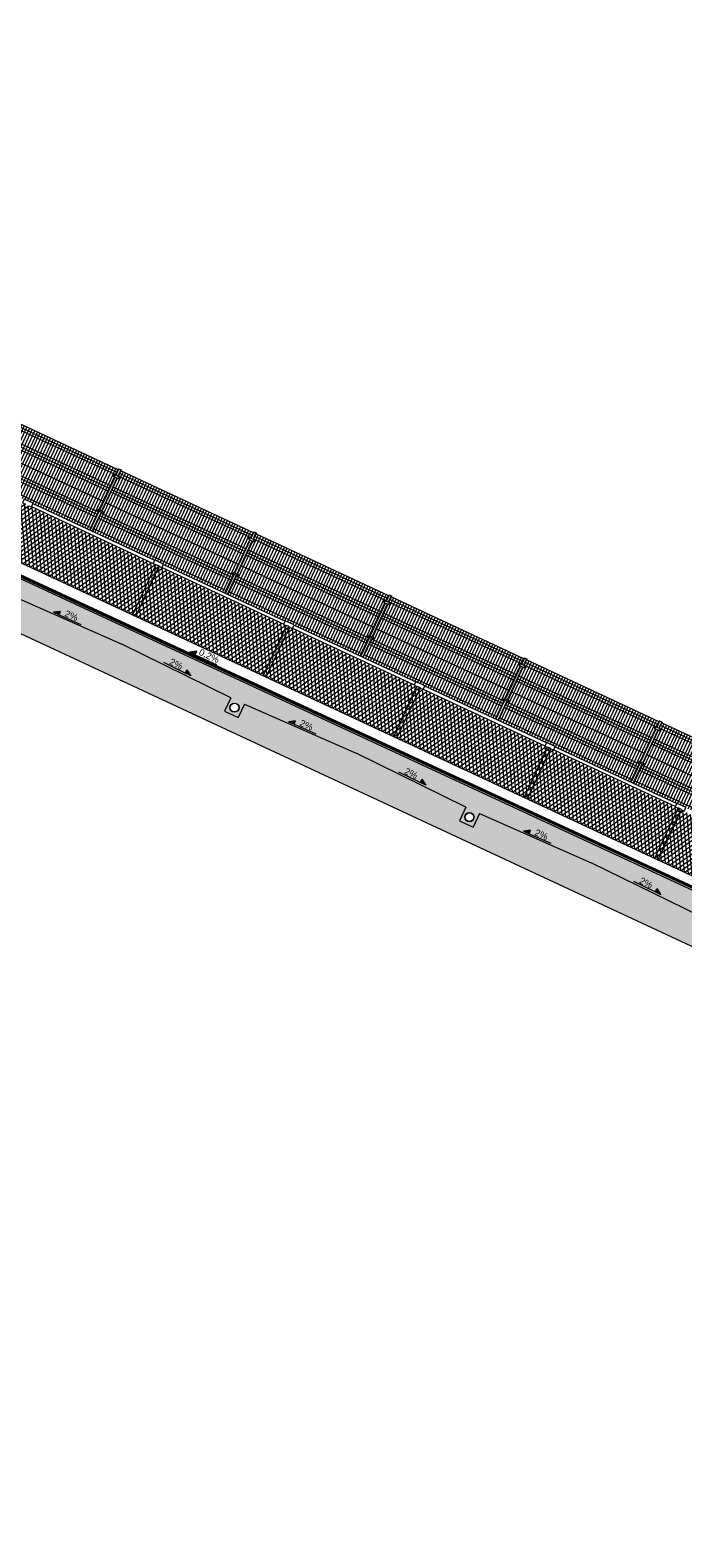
# Model space of a CAD drawing. Header units: millimetres. Extents: x 1962 to 3194, y -795 to -219.
# Tile 84 of 256: x 2270 to 2281, y -402 to -376. Entities that reach past the tile are written whole.
import ezdxf

# ---------------------------------------------------------------- set-up
doc = ezdxf.new("R2010")
doc.units = ezdxf.units.MM
doc.layers.get('0').update_dxf_attribs({"lineweight": 5})
for name, color, linetype, lineweight in [('A_hatch przekroje', 125, 'Continuous', 9), ('A_koty wysokośc.', 53, 'Continuous', 9), ('A_ogrodzenie 1_2m', 34, 'Continuous', 9), ('A_ogrodzenie 2_4m', 45, 'Continuous', 9), ('A_przekrojowe', 42, 'Continuous', 9)]:
    doc.layers.add(name, color=color, linetype=linetype, lineweight=lineweight)
doc.styles.get("Standard").update_dxf_attribs({"font": 'arial.ttf'})

# ---------------------------------------------------------------- blocks, each defined once
blk = doc.blocks.new('zw$572')
at = {"layer": 'A_koty wysokośc.'}
h = blk.add_hatch(color=256, dxfattribs=at)
h.dxf.hatch_style = 1
h.paths.add_polyline_path([(0.12, 0.072), (0, 0), (0.12, 0)])
blk.add_line((0.12, 0), (0.578, 0), dxfattribs=at)
blk.add_lwpolyline([(0.12, 0), (0.12, 0.072), (0, 0), (0.12, 0)], close=True, dxfattribs=at)
blk = doc.blocks.new('zw$5246')
at = {"layer": 'A_ogrodzenie 2_4m'}
blk.add_lwpolyline([(-0.095, 0.015), (0.015, 0.015), (0.015, -0.015), (-0.095, -0.015), (-0.095, 0.015)], dxfattribs=at)
for centre in [(-0.085, 0), (0.005, 0)]:
    blk.add_circle(centre, 0.006, dxfattribs=at)
blk = doc.blocks.new('zw$874D')
at = {"layer": 'A_ogrodzenie 2_4m'}
for p, q in [((0.07, -1.169), (0.07, 0)), ((0.12, -1.169), (0.12, 0)), ((0.17, -1.169), (0.17, 0)), ((0.22, -1.169), (0.22, 0)), ((0.27, -1.169), (0.27, 0)), ((0.32, -1.169), (0.32, 0)), ((0.42, -1.169), (0.42, 0)), ((0.52, -1.169), (0.52, 0)), ((0.57, -1.169), (0.57, 0)), ((0.03, -0.12), (0.03, 0)), ((0.03, -0.01), (2.56, -0.01)), ((0.03, -0.06), (2.56, -0.06)), ((0.03, -0.11), (2.56, -0.11)), ((0.03, -0.78), (0.03, -0.15)), ((0.37, -1.169), (0.37, 0)), ((0.47, -1.169), (0.47, 0)), ((0.62, -1.169), (0.62, 0)), ((0.67, -1.169), (0.67, 0)), ((0.72, -1.169), (0.72, 0)), ((0.77, -1.169), (0.77, 0)), ((0.82, -1.169), (0.82, 0)), ((0.87, -1.169), (0.87, 0)), ((0.92, -1.169), (0.92, 0)), ((0.97, -1.169), (0.97, 0)), ((1.02, -1.169), (1.02, 0)), ((1.07, -1.169), (1.07, 0)), ((1.12, -1.169), (1.12, 0)), ((1.17, -1.169), (1.17, 0)), ((1.22, -1.169), (1.22, 0)), ((1.27, -1.169), (1.27, 0)), ((1.32, -1.169), (1.32, 0)), ((1.37, -1.169), (1.37, 0)), ((1.42, -1.169), (1.42, 0)), ((1.47, -1.169), (1.47, 0)), ((1.52, -1.164), (1.52, 0)), ((1.57, -1.164), (1.57, 0)), ((1.62, -1.164), (1.62, 0)), ((1.67, -1.169), (1.67, 0)), ((1.72, -1.169), (1.72, 0)), ((1.77, -1.164), (1.77, 0)), ((1.82, -1.164), (1.82, 0)), ((1.87, -1.164), (1.87, 0)), ((1.92, -1.164), (1.92, 0)), ((1.97, -1.169), (1.97, 0)), ((2.02, -1.169), (2.02, 0)), ((2.07, -1.169), (2.07, 0)), ((2.12, -1.169), (2.12, 0)), ((2.17, -1.169), (2.17, 0)), ((2.22, -1.169), (2.22, 0)), ((2.27, -1.169), (2.27, 0)), ((2.32, -1.169), (2.32, 0)), ((2.37, -1.169), (2.37, 0)), ((2.42, -1.169), (2.42, 0)), ((2.47, -1.169), (2.47, 0)), ((2.52, -1.169), (2.52, 0)), ((2.56, -0.12), (2.56, 0)), ((2.56, -0.78), (2.56, -0.15)), ((0.03, -0.32), (2.56, -0.32)), ((0.03, -0.37), (2.56, -0.37)), ((0.03, -0.42), (2.56, -0.42)), ((0.03, -0.62), (2.56, -0.62)), ((0.03, -1.169), (0.03, -0.81)), ((0.03, -0.82), (2.56, -0.82)), ((0.03, -0.87), (2.56, -0.87)), ((0.03, -0.92), (2.56, -0.92)), ((2.56, -1.169), (2.56, -0.81)), ((0.03, -1.12), (2.56, -1.12))]:
    blk.add_line(p, q, dxfattribs=at)
blk.add_lwpolyline([(0.025, -0.01), (0.02, -0.01), (0.02, 0), (-0.02, 0), (-0.02, -0.01), (-0.025, -0.01), (-0.025, 0.005), (0.025, 0.005)], close=True, dxfattribs=at)
for points in [[(0.02, -0.12), (0.02, 0), (-0.02, 0), (-0.02, -0.12)], [(-0.02, -0.15), (-0.02, -0.78)], [(0.02, -0.78), (0.02, -0.15)], [(-0.02, -0.81), (-0.02, -1.169)], [(0.02, -1.169), (0.02, -0.81)]]:
    blk.add_lwpolyline(points, dxfattribs=at)
at = {"layer": 'A_ogrodzenie 2_4m', "xscale": -1, "rotation": 179.9999999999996}
blk.add_blockref('zw$5246', (0.04, -0.135), dxfattribs=at)
at = {"layer": 'A_ogrodzenie 2_4m', "rotation": 359.9999999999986}
blk.add_blockref('zw$5246', (0.04, -0.795), dxfattribs=at)
blk = doc.blocks.new('zw$607D')
at = {"layer": 'A_hatch przekroje'}
h = blk.add_hatch(dxfattribs=at)
h.set_pattern_fill('EARTH2', color=256, scale=0.03, angle=69.9782, style=2)
h.set_pattern_definition([(225, (-78.4693, 4.5083), (1e-16, -1.077631), [0.3429, -0.4191]), (225, (-78.2268, 4.2658), (1e-16, -1.077631), [0.3429, -0.4191]), (225, (-78.2861, 4.3251), (1e-16, -1.077631), [0.35052, -0.41148]), (225, (-78.34535, 4.3843), (1e-16, -1.077631), [0.35052, -0.41148]), (225, (-78.4046, 4.4436), (1e-16, -1.077631), [0.35052, -0.41148]), (225, (-78.4046, 4.9824), (1e-16, -1.077631), [0.3429, -0.4191]), (225, (-78.34535, 4.92315), (1e-16, -1.077631), [0.3429, -0.4191]), (225, (-78.2861, 4.8639), (1e-16, -1.077631), [0.3429, -0.4191]), (225, (-78.2268, 4.8046), (1e-16, -1.077631), [0.3429, -0.4191]), (225, (-78.4693, 5.0471), (1e-16, -1.077631), [0.3429, -0.4191]), (315, (-78.98654, 4.5298), (1.077631, 0), [0.3429, -0.4191]), (315, (-78.7387, 4.7777), (1.077631, 0), [0.3429, -0.4191]), (315, (-78.80334, 4.713), (1.077631, 0), [0.3429, -0.4191]), (315, (-78.8626, 4.65374), (1.077631, 0), [0.3429, -0.4191]), (315, (-78.9219, 4.5945), (1.077631, 0), [0.3429, -0.4191]), (315, (-78.3831, 4.5945), (1.077631, 0), [0.35052, -0.41148]), (315, (-78.3238, 4.65374), (1.077631, 0), [0.35052, -0.41148]), (315, (-78.2645, 4.713), (1.077631, 0), [0.35052, -0.41148]), (315, (-78.1999, 4.7777), (1.077631, 0), [0.3429, -0.4191]), (315, (-78.4423, 4.5352), (1.077631, 0), [0.3429, -0.4191])])
h.paths.add_polyline_path([(-131.381, -0.95), (-128.549, -0.95), (-128.169, -0.671), (-127.401, -0.661), (-127.119, -0.929), (-126.319, -0.929), (-125.791, -0.54), (-24.028, -0.54), (-23.619, -0.929), (-22.819, -0.929), (-22.474, -0.674), (-5.389, -1.01), (-4.884, -0.5), (-0.615, -0.5), (-0.12, 0), (-5.989, 0), (-5.989, 0.02), (-6.069, 0.02), (-6.069, -0.03), (-6.269, -0.03), (-6.269, -0.11), (-6.069, -0.11), (-6.069, -0.16), (-6.069, -0.28), (-6.098, -0.299), (-6.109, -0.36), (-5.889, -0.36), (-5.889, -0.5), (-6.258, -0.5), (-24.369, -0.137), (-24.369, -0.04), (-24.109, -0.04), (-24.109, 0.09), (-24.209, 0.24), (-24.209, 0.34), (-24.269, 0.34), (-24.269, 0.24), (-24.369, 0.09), (-24.369, 0.047), (-26.825, -0.004), (-26.825, -0.264), (-27.085, -0.264), (-27.085, -0.004), (-30.312, 0.063), (-33.538, -0.004), (-33.538, -0.264), (-33.798, -0.264), (-33.798, -0.004), (-35.918, 0.04), (-38.038, -0.004), (-38.038, -0.264), (-38.298, -0.264), (-38.298, -0.004), (-40.418, 0.04), (-42.538, -0.004), (-42.538, -0.264), (-42.798, -0.264), (-42.798, -0.004), (-44.918, 0.04), (-47.038, -0.004), (-47.038, -0.264), (-47.298, -0.264), (-47.298, -0.004), (-49.418, 0.04), (-51.538, -0.004), (-51.538, -0.264), (-51.798, -0.264), (-51.798, -0.004), (-53.918, 0.04), (-56.038, -0.004), (-56.038, -0.264), (-56.298, -0.264), (-56.298, -0.004), (-58.418, 0.04), (-60.538, -0.004), (-60.538, -0.264), (-60.798, -0.264), (-60.798, -0.004), (-62.918, 0.04), (-65.038, -0.004), (-65.038, -0.264), (-65.298, -0.264), (-65.298, -0.004), (-67.418, 0.04), (-69.538, -0.004), (-69.538, -0.264), (-69.798, -0.264), (-69.798, -0.004), (-71.918, 0.04), (-74.038, -0.004), (-74.038, -0.264), (-74.298, -0.264), (-74.298, -0.004), (-76.418, 0.04), (-78.538, -0.004), (-78.538, -0.264), (-78.798, -0.264), (-78.798, -0.004), (-80.918, 0.04), (-83.038, -0.004), (-83.038, -0.264), (-83.298, -0.264), (-83.298, -0.004), (-85.418, 0.04), (-87.538, -0.004), (-87.538, -0.264), (-87.798, -0.264), (-87.798, -0.004), (-89.918, 0.04), (-92.038, -0.004), (-92.038, -0.264), (-92.298, -0.264), (-92.298, -0.004), (-94.418, 0.04), (-96.538, -0.004), (-96.538, -0.264), (-96.798, -0.264), (-96.798, -0.004), (-98.918, 0.04), (-101.038, -0.004), (-101.038, -0.264), (-101.298, -0.264), (-101.298, -0.004), (-103.418, 0.04), (-105.538, -0.004), (-105.538, -0.264), (-105.798, -0.264), (-105.798, -0.004), (-107.918, 0.04), (-110.038, -0.004), (-110.038, -0.264), (-110.298, -0.264), (-110.298, -0.004), (-112.418, 0.04), (-114.538, -0.004), (-114.538, -0.264), (-114.798, -0.264), (-114.798, -0.004), (-116.918, 0.04), (-119.038, -0.004), (-119.038, -0.264), (-119.298, -0.264), (-119.298, -0.004), (-121.418, 0.04), (-123.538, -0.004), (-123.538, -0.264), (-123.798, -0.264), (-123.798, -0.004), (-125.569, 0.033), (-125.569, 0.09), (-125.669, 0.24), (-125.669, 0.34), (-125.729, 0.34), (-125.729, 0.24), (-125.829, 0.09), (-125.829, 0.038), (-125.829, -0.04), (-125.569, -0.04), (-125.569, -0.137), (-128.149, -0.183), (-128.149, -0.08), (-127.929, -0.08), (-127.941, -0.019), (-127.969, 0), (-127.969, 0.3), (-128.049, 0.3), (-128.049, 0.27), (-132.649, 0.27)])
h.paths.add_polyline_path([(-128.149, -0.08), (-128.109, 0.2), (-128.049, 0.2), (-128.049, 0), (-128.049, -0.019), (-127.941, -0.019), (-127.929, -0.08)], flags=16)
h = blk.add_hatch(dxfattribs=at)
h.set_pattern_fill('LINE', color=256, scale=0.005, angle=114.9782, style=2)
h.set_pattern_definition([(90, (-163.449078, -3.115186), (-0.015875, -1e-15), [])])
h.paths.add_polyline_path([(-24.269, 0.34), (-24.269, 0.355), (-54.769, 0.416), (-95.169, 0.416), (-125.669, 0.355), (-125.669, 0.34), (-95.169, 0.401), (-54.769, 0.401)])
h = blk.add_hatch(color=251, dxfattribs=at)
h.dxf.hatch_style = 2
h.paths.add_polyline_path([(-24.269, 0.34), (-24.269, 0.32), (-54.769, 0.381), (-95.169, 0.381), (-125.669, 0.32), (-125.669, 0.34), (-95.169, 0.401), (-54.769, 0.401)])
h = blk.add_hatch(dxfattribs=at)
h.set_pattern_fill('CONC', color=256, scale=0.005, angle=324.9782, style=2)
h.set_pattern_definition([(300, (-163.31836, -3.17903), (0.10998523, 0.0635), [0, -0.127]), (300, (-163.35622, -3.20236), (0.10998523, 0.0635), [0, -0.127]), (300, (-163.29493, -3.17137), (0.10998523, 0.0635), [0, -0.127]), (278.1986, (-163.36204, -3.13386), (0.080514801, -0.393455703), [0.01367828, -0.67023767]), (156.8699, (-163.36009, -3.147398), (0.410470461, -0.202955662), [0.00635, -0.62865]), (70.6013, (-163.36593, -3.144904), (-0.342411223, -0.9309261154), [0.01170876, -1.15917332]), (146.5651, (-163.400083, -3.11623), (-0.173485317, 0.04648505), [0.00283985, -0.28114079]), (266.3099, (-163.402453, -3.114664), (0.017014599, -0.283470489), [0.00457911, -0.45332599]), (48.4349, (-163.402748, -3.119233), (0.156470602, 0.236985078), [0.00401612, -0.39759318]), (165, (-163.37044, -3.19297), (-0.10998526, -0.06350002), [0.0053881, -0.17421695]), (300, (-163.37565, -3.19157), (0.17348523, -0.04648523), [0.00762, -0.11938]), (75, (-163.37184, -3.19817), (-0.06350002, 0.10998526), [0.0053881, -0.17421695]), (191.5651, (-163.30767, -3.13913), (0.283470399, 0.017014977), [0.00401612, -0.39759318]), (300, (-163.3116, -3.13994), (0.17348523, -0.04648523), [0.00635, -0.12065]), (83.1301, (-163.30843, -3.145435), (0.0294704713, 0.4569556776), [0.00635, -0.62865]), (153.6901, (-163.340226, -3.080204), (0.236985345, -0.156470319), [0.00457911, -0.45332599]), (281.5651, (-163.34433, -3.078174), (-0.017014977, 0.283470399), [0.00803224, -0.39357706]), (66.8699, (-163.34272, -3.086043), (-0.202955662, -0.410470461), [0.00635, -0.62865]), (300, (-163.32621, -3.11464), (0.10998523, 0.0635), [0, -0.127]), (300, (-163.37195, -3.10145), (0.10998523, 0.0635), [0, -0.127]), (300, (-163.39487, -3.15574), (0.10998523, 0.0635), [0, -0.127]), (300, (-163.34363, -3.16576), (0.10998523, 0.0635), [0, -0.127]), (300, (-163.34334, -3.12306), (0.10998523, 0.0635), [0, -0.127]), (300, (-163.35401, -3.09696), (0.10998523, 0.0635), [0, -0.127]), (300, (-163.3549, -3.11067), (0.10998523, 0.0635), [0, -0.127]), (300, (-163.38383, -3.12151), (0.10998523, 0.0635), [0, -0.127]), (300, (-163.39467, -3.09258), (0.10998523, 0.0635), [0, -0.127]), (300, (-163.36874, -3.07907), (0.10998523, 0.0635), [0, -0.127]), (300, (-163.34645, -3.0618), (0.10998523, 0.0635), [0, -0.127]), (300, (-163.32237, -3.09336), (0.10998523, 0.0635), [0, -0.127]), (300, (-163.304, -3.11501), (0.10998523, 0.0635), [0, -0.127]), (300, (-163.28617, -3.15605), (0.10998523, 0.0635), [0, -0.127]), (300, (-163.33551, -3.14934), (0.10998523, 0.0635), [0, -0.127]), (300, (-163.32206, -3.12691), (0.10998523, 0.0635), [0, -0.127]), (300, (-163.36977, -3.16619), (0.10998523, 0.0635), [0, -0.127]), (300, (-163.39432, -3.13637), (0.10998523, 0.0635), [0, -0.127]), (300, (-163.39947, -3.18333), (0.10998523, 0.0635), [0, -0.127]), (300, (-163.41383, -3.14323), (0.10998523, 0.0635), [0, -0.127]), (300, (-163.43744, -3.10994), (0.10998523, 0.0635), [0, -0.127]), (300, (-163.43532, -3.12631), (0.10998523, 0.0635), [0, -0.127]), (300, (-163.41929, -3.11852), (0.10998523, 0.0635), [0, -0.127]), (300, (-163.39434, -3.20237), (0.10998523, 0.0635), [0, -0.127]), (300, (-163.34163, -3.18953), (0.10998523, 0.0635), [0, -0.127]), (300, (-163.31181, -3.16498), (0.10998523, 0.0635), [0, -0.127]), (300, (-163.42021, -3.16011), (0.10998523, 0.0635), [0, -0.127])])
h.paths.add_polyline_path([(-24.269, 0.29), (-24.269, 0.32), (-54.769, 0.381), (-95.169, 0.381), (-125.669, 0.32), (-125.669, 0.29), (-95.169, 0.351), (-54.769, 0.351)])
h = blk.add_hatch(dxfattribs=at)
h.set_pattern_fill('CONCRE', color=256, scale=0.008, angle=245.0218, style=2)
h.set_pattern_definition([(220.0436, (-78.46928, 3.991), (-0.0248279, -0.28629365), [0.0254, -0.1778]), (310.0436, (-78.46928, 3.991), (0.28629365, -0.0248279), [0.0254, -0.1778]), (355.0436, (-78.48872, 3.97466), (0.15556077, 0.1307329), [0.035921, -0.2514472]), (220.0436, (-78.41518, 3.88716), (-0.0248279, -0.28629365), [0.0254, -0.1778]), (265.0436, (-78.43308, 3.88871), (0.1307329, -0.15556077), [0.0179605, -0.2694077]), (355.0436, (-78.43308, 3.88871), (0.15556077, 0.1307329), [0.0179605, -0.2694077]), (220.0436, (-78.44084, 3.79924), (-0.0248279, -0.28629365), [0.035921, -0.167279]), (265.0436, (-78.44084, 3.79924), (0.1307329, -0.15556077), [0.0254, -0.2619682]), (355.0436, (-78.46834, 3.77613), (0.15556077, 0.1307329), [0.0254, -0.2619682]), (310.0436, (-78.54354, 3.86223), (0.28629365, -0.0248279), [0.0254, -0.1778]), (265.0436, (-78.54354, 3.86223), (0.1307329, -0.15556077), [0.0179605, -0.2694077]), (355.0436, (-78.5451, 3.84434), (0.15556077, 0.1307329), [0.0179605, -0.2694077]), (220.0436, (-78.45604, 3.93577), (-0.0248279, -0.28629365), [0.0127, -0.17018]), (220.0436, (-78.54003, 3.79883), (-0.0248279, -0.28629365), [0.0127, -0.17018]), (310.0436, (-78.47507, 3.82024), (0.28629365, -0.0248279), [0.0127, -0.17018]), (355.0436, (-78.56805, 3.8914), (0.15556077, 0.1307329), [0.0179605, -0.2694077]), (355.0436, (-78.41012, 3.84165), (0.15556077, 0.1307329), [0.0179605, -0.2694077]), (265.0436, (-78.4993, 3.87868), (0.1307329, -0.15556077), [0.0179605, -0.2694077]), (310.0436, (-78.5064, 3.92662), (0.28629365, -0.0248279), [0.003175, -0.200025]), (310.0436, (-78.45855, 3.85486), (0.28629365, -0.0248279), [0.003175, -0.200025]), (310.0436, (-78.509, 3.76684), (0.28629365, -0.0248279), [0.003175, -0.200025]), (310.0436, (-78.58088, 3.84744), (0.28629365, -0.0248279), [0.003175, -0.200025])])
h.paths.add_polyline_path([(-125.669, 0.24), (-125.669, 0.29), (-95.169, 0.351), (-54.769, 0.351), (-24.269, 0.29), (-24.269, 0.24), (-24.369, 0.09), (-24.369, 0.047), (-26.825, -0.004), (-26.825, -0.264), (-27.085, -0.264), (-27.085, -0.004), (-30.312, 0.063), (-33.538, -0.004), (-33.538, -0.264), (-33.798, -0.264), (-33.798, -0.004), (-35.918, 0.04), (-38.038, -0.004), (-38.038, -0.264), (-38.298, -0.264), (-38.298, -0.004), (-40.418, 0.04), (-42.538, -0.004), (-42.538, -0.264), (-42.798, -0.264), (-42.798, -0.004), (-44.918, 0.04), (-47.038, -0.004), (-47.038, -0.264), (-47.298, -0.264), (-47.298, -0.004), (-49.418, 0.04), (-51.538, -0.004), (-51.538, -0.264), (-51.798, -0.264), (-51.798, -0.004), (-53.918, 0.04), (-56.038, -0.004), (-56.038, -0.264), (-56.298, -0.264), (-56.298, -0.004), (-58.418, 0.04), (-60.538, -0.004), (-60.538, -0.264), (-60.798, -0.264), (-60.798, -0.004), (-62.918, 0.04), (-65.038, -0.004), (-65.038, -0.264), (-65.298, -0.264), (-65.298, -0.004), (-67.418, 0.04), (-69.538, -0.004), (-69.538, -0.264), (-69.798, -0.264), (-69.798, -0.004), (-71.918, 0.04), (-74.038, -0.004), (-74.038, -0.264), (-74.298, -0.264), (-74.298, -0.004), (-76.418, 0.04), (-78.538, -0.004), (-78.538, -0.264), (-78.798, -0.264), (-78.798, -0.004), (-80.918, 0.04), (-83.038, -0.004), (-83.038, -0.264), (-83.298, -0.264), (-83.298, -0.004), (-85.418, 0.04), (-87.538, -0.004), (-87.538, -0.264), (-87.798, -0.264), (-87.798, -0.004), (-89.918, 0.04), (-92.038, -0.004), (-92.038, -0.264), (-92.298, -0.264), (-92.298, -0.004), (-94.418, 0.04), (-96.538, -0.004), (-96.538, -0.264), (-96.798, -0.264), (-96.798, -0.004), (-98.918, 0.04), (-101.038, -0.004), (-101.038, -0.264), (-101.298, -0.264), (-101.298, -0.004), (-103.418, 0.04), (-105.538, -0.004), (-105.538, -0.264), (-105.798, -0.264), (-105.798, -0.004), (-107.918, 0.04), (-110.038, -0.004), (-110.038, -0.264), (-110.298, -0.264), (-110.298, -0.004), (-112.418, 0.04), (-114.538, -0.004), (-114.538, -0.264), (-114.798, -0.264), (-114.798, -0.004), (-116.918, 0.04), (-119.038, -0.004), (-119.038, -0.264), (-119.298, -0.264), (-119.298, -0.004), (-121.418, 0.04), (-123.538, -0.004), (-123.538, -0.264), (-123.798, -0.264), (-123.798, -0.004), (-125.569, 0.033), (-125.569, 0.09)])
h.paths.add_polyline_path([(-65.096, -0.1, 1), (-65.241, -0.168, 1)], flags=16)
edge = h.paths.add_edge_path()
edge.add_arc((-26.955, -0.134), 0.08, 24.9782, 384.9782)
edge = h.paths.add_edge_path()
edge.add_arc((-33.668, -0.134), 0.08, 24.9782, 384.9782)
edge = h.paths.add_edge_path()
edge.add_arc((-38.168, -0.134), 0.08, 24.9782, 384.9782)
edge = h.paths.add_edge_path()
edge.add_arc((-42.668, -0.134), 0.08, 24.9782, 384.9782)
edge = h.paths.add_edge_path()
edge.add_arc((-47.168, -0.134), 0.08, 24.9782, 384.9782)
edge = h.paths.add_edge_path()
edge.add_arc((-51.668, -0.134), 0.08, 24.9782, 384.9782)
edge = h.paths.add_edge_path()
edge.add_arc((-56.168, -0.134), 0.08, 24.9782, 384.9782)
edge = h.paths.add_edge_path()
edge.add_arc((-60.668, -0.134), 0.08, 24.9782, 384.9782)
edge = h.paths.add_edge_path()
edge.add_arc((-65.168, -0.134), 0.08, 24.9782, 384.9782)
edge = h.paths.add_edge_path()
edge.add_arc((-69.668, -0.134), 0.08, 24.9782, 384.9782)
edge = h.paths.add_edge_path()
edge.add_arc((-74.168, -0.134), 0.08, 24.9782, 384.9782)
edge = h.paths.add_edge_path()
edge.add_arc((-78.668, -0.134), 0.08, 24.9782, 384.9782)
edge = h.paths.add_edge_path()
edge.add_arc((-83.168, -0.134), 0.08, 24.9782, 384.9782)
edge = h.paths.add_edge_path()
edge.add_arc((-87.668, -0.134), 0.08, 24.9782, 384.9782)
edge = h.paths.add_edge_path()
edge.add_arc((-92.168, -0.134), 0.08, 24.9782, 384.9782)
edge = h.paths.add_edge_path()
edge.add_arc((-96.668, -0.134), 0.08, 24.9782, 384.9782)
edge = h.paths.add_edge_path()
edge.add_arc((-101.168, -0.134), 0.08, 24.9782, 384.9782)
edge = h.paths.add_edge_path()
edge.add_arc((-105.668, -0.134), 0.08, 24.9782, 384.9782)
edge = h.paths.add_edge_path()
edge.add_arc((-110.168, -0.134), 0.08, 24.9782, 384.9782)
edge = h.paths.add_edge_path()
edge.add_arc((-114.668, -0.134), 0.08, 24.9782, 384.9782)
edge = h.paths.add_edge_path()
edge.add_arc((-119.168, -0.134), 0.08, 24.9782, 384.9782)
edge = h.paths.add_edge_path()
edge.add_arc((-123.668, -0.134), 0.08, 24.9782, 384.9782)
at = {"layer": 'A_ogrodzenie 1_2m'}
h = blk.add_hatch(dxfattribs=at)
h.set_pattern_fill('DIAMONDS', color=256, scale=0.02, style=2)
h.set_pattern_definition([(60, (-2727.07416, 476.21527), (-0.0549926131, 0.03175), []), (120, (-2727.07416, 476.21527), (-0.0549926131, -0.03175), [])])
h.paths.add_polyline_path([(-117.879, 1.531), (-92.879, 1.531), (-92.879, 0.577), (-117.879, 0.577)])
at = {"layer": 'A_hatch przekroje'}
blk.add_line((-95.169, 0.416), (-125.669, 0.355), dxfattribs=at)
blk.add_lwpolyline([(-132.649, 0.27), (-131.381, -0.95), (-128.549, -0.95), (-128.169, -0.671), (-127.401, -0.661), (-127.119, -0.929), (-126.319, -0.929), (-125.791, -0.54), (-24.028, -0.54), (-23.619, -0.929), (-22.819, -0.929), (-22.474, -0.674), (-5.389, -1.01), (-4.884, -0.5), (-0.615, -0.5), (-0.12, 0)], dxfattribs=at)
at = {"layer": 'A_ogrodzenie 1_2m'}
for p, q in [((-110.334, 1.601), (-108.004, 1.601)), ((-107.834, 1.601), (-105.504, 1.601)), ((-105.334, 1.601), (-103.004, 1.601)), ((-102.834, 1.601), (-100.504, 1.601)), ((-100.334, 1.601), (-98.004, 1.601)), ((-110.334, 1.541), (-108.004, 1.541)), ((-107.949, 0.577), (-107.949, 1.491)), ((-107.889, 0.577), (-107.889, 1.491)), ((-107.834, 1.541), (-105.504, 1.541)), ((-105.449, 0.577), (-105.449, 1.491)), ((-105.389, 0.577), (-105.389, 1.491)), ((-105.334, 1.541), (-103.004, 1.541)), ((-102.949, 0.577), (-102.949, 1.491)), ((-102.889, 0.577), (-102.889, 1.491)), ((-102.834, 1.541), (-100.504, 1.541)), ((-100.449, 0.577), (-100.449, 1.491)), ((-100.389, 0.577), (-100.389, 1.491)), ((-100.334, 1.541), (-98.004, 1.541)), ((-97.949, 0.577), (-97.949, 1.491)), ((-97.889, 0.577), (-97.889, 1.491)), ((-119.517, 0.577), (-91.811, 0.577))]:
    blk.add_line(p, q, dxfattribs=at)
for points in [[(-110.454, 1.491), (-110.384, 1.491), (-110.384, 1.536), (-110.334, 1.536), (-110.334, 1.606), (-110.504, 1.606), (-110.504, 1.536), (-110.454, 1.536)], [(-107.954, 1.491), (-107.884, 1.491), (-107.884, 1.536), (-107.834, 1.536), (-107.834, 1.606), (-108.004, 1.606), (-108.004, 1.536), (-107.954, 1.536)], [(-105.454, 1.491), (-105.384, 1.491), (-105.384, 1.536), (-105.334, 1.536), (-105.334, 1.606), (-105.504, 1.606), (-105.504, 1.536), (-105.454, 1.536)], [(-102.954, 1.491), (-102.884, 1.491), (-102.884, 1.536), (-102.834, 1.536), (-102.834, 1.606), (-103.004, 1.606), (-103.004, 1.536), (-102.954, 1.536)], [(-100.454, 1.491), (-100.384, 1.491), (-100.384, 1.536), (-100.334, 1.536), (-100.334, 1.606), (-100.504, 1.606), (-100.504, 1.536), (-100.454, 1.536)], [(-97.954, 1.491), (-97.884, 1.491), (-97.884, 1.536), (-97.834, 1.536), (-97.834, 1.606), (-98.004, 1.606), (-98.004, 1.536), (-97.954, 1.536)]]:
    blk.add_lwpolyline(points, close=True, dxfattribs=at)
for centre in [(-107.919, 1.416), (-105.419, 1.416), (-102.919, 1.416), (-100.419, 1.416), (-97.919, 1.416)]:
    blk.add_arc(centre, 0.125, 73.7398, 106.2602, dxfattribs=at)
at = {"layer": 'A_przekrojowe'}
for p, q in [((-95.169, 0.401), (-125.669, 0.34)), ((-95.169, 0.381), (-125.669, 0.32)), ((-95.169, 0.351), (-125.669, 0.29)), ((-110.038, -0.004), (-107.918, 0.04)), ((-105.798, -0.004), (-107.918, 0.04)), ((-105.538, -0.004), (-103.418, 0.04)), ((-101.298, -0.004), (-103.418, 0.04)), ((-101.038, -0.004), (-98.918, 0.04)), ((-96.798, -0.004), (-98.918, 0.04)), ((-105.798, -0.004), (-105.798, -0.264)), ((-105.538, -0.004), (-105.538, -0.264)), ((-101.298, -0.004), (-101.298, -0.264)), ((-101.038, -0.004), (-101.038, -0.264)), ((-105.798, -0.264), (-105.538, -0.264)), ((-101.298, -0.264), (-101.038, -0.264))]:
    blk.add_line(p, q, dxfattribs=at)
for centre, radius in [((-105.668, -0.134), 0.08), ((-105.668, -0.134), 0.075), ((-101.168, -0.134), 0.08), ((-101.168, -0.134), 0.075)]:
    blk.add_circle(centre, radius, dxfattribs=at)
at = {"layer": 'A_koty wysokośc.'}
for p, xscale, yscale, zscale, rotation in [((-106.783, 0.411), 0.8999999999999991, 0.8999999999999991, 0.8999999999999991, 0.1145914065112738), ((-109.215, 0.04), 0.8999999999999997, 0.8999999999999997, 0.8999999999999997, 1.16405013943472), ((-106.588, 0.048), -0.8999999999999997, 0.8999999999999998, 0.8999999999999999, 358.9583733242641), ((-104.715, 0.04), 0.8999999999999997, 0.8999999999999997, 0.8999999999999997, 1.16405013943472), ((-102.088, 0.048), -0.8999999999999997, 0.8999999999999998, 0.8999999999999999, 358.9583733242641), ((-100.215, 0.04), 0.8999999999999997, 0.8999999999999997, 0.8999999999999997, 1.16405013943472), ((-97.588, 0.048), -0.8999999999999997, 0.8999999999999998, 0.8999999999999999, 358.9583733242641)]:
    blk.add_blockref('zw$572', p, dxfattribs=dict(at, xscale=xscale, yscale=yscale, zscale=zscale, rotation=rotation))
at = {"layer": 'A_ogrodzenie 2_4m'}
for p in [(-111.808, 2.77), (-109.218, 2.77), (-106.628, 2.77), (-104.038, 2.77), (-101.448, 2.77), (-98.858, 2.77)]:
    blk.add_blockref('zw$874D', p, dxfattribs=at)
at = {"layer": 'A_koty wysokośc.', "char_height": 0.1152, "width": 0.74276, "attachment_point": 4}
for s, insert, rotation in [('0,2%', (-106.628, 0.484), 0.1146), ('2%', (-109.023, 0.117), 1.1641), ('2%', (-107.022, 0.129), 358.9584), ('2%', (-104.523, 0.117), 1.1641), ('2%', (-102.522, 0.129), 358.9584), ('2%', (-100.023, 0.117), 1.1641), ('2%', (-98.022, 0.129), 358.9584)]:
    blk.add_mtext(s, dxfattribs=dict(at, insert=insert, rotation=rotation))

msp = doc.modelspace()

# ---------------------------------------------------------------- block references
at = {"rotation": 335.0218058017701}
msp.add_blockref('zw$607D', (2369.4566, -431.759), dxfattribs=at)

doc.saveas('drawing.dxf')
